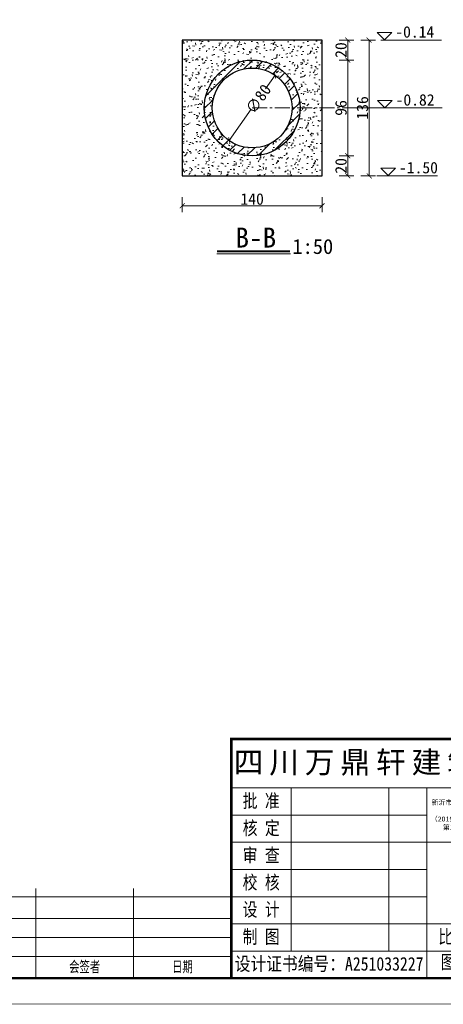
# Model space of a CAD drawing. Extents: x 36231 to 595326, y 3059 to 3871788.
# Tile 46 of 143: x 584441 to 584526, y 3865728 to 3865926. Entities that reach past the tile are written whole.
import ezdxf

# ---------------------------------------------------------------- set-up
doc = ezdxf.new("R2010")
doc.units = 0
doc.header["$PDMODE"] = 32
doc.header["$PDSIZE"] = 0.2
doc.linetypes.add('CENTER2', pattern=[1.125, 0.75, -0.125, 0.125, -0.125])
doc.layers.get('0').update_dxf_attribs({"linetype": 'CONTINUOUS'})
doc.layers.get('Defpoints').update_dxf_attribs({"linetype": 'CONTINUOUS'})
for name, color, linetype, lineweight in [('0.09标注线', 3, 'CONTINUOUS', 9), ('0.13填充', 8, 'CONTINUOUS', 9), ('0.13文字', 3, 'CONTINUOUS', 13), ('000粗线', 7, 'CONTINUOUS', 40), ('图框１', 5, 'CONTINUOUS', 60), ('文字', 7, 'CONTINUOUS', 15), ('文字层', 7, 'CONTINUOUS', 15), ('细实线', 3, 'CONTINUOUS', 20), ('细线', 7, 'CONTINUOUS', 15)]:
    doc.layers.add(name, color=color, linetype=linetype, lineweight=lineweight)
doc.styles.add('-仿宋_GB2312', font='仿宋_GB2312_0.ttf')
doc.styles.get("Standard").update_dxf_attribs({"font": 'rs.shx', "bigfont": 'hztxt.shx'})
doc.dimstyles.get("Standard").update_dxf_attribs({"dimtxt": 0.18, "dimasz": 0.18, "dimexe": 0.18, "dimexo": 0.0625, "dimgap": 0.09, "dimtad": 0, "dimtih": 1, "dimtoh": 1, "dimdec": 0, "dimlfac": 2, "dimzin": 0, "dimdsep": 46, "dimtxsty": 'Standard', "dimcen": 0.09, "dimadec": 0, "dimazin": 0, "dimtfac": 1, "dimtdec": 0, "dimtofl": 0, "dimtmove": 0, "dimatfit": 3, "dimfxl": 1, "dimtolj": 1, "dimtzin": 0, "dimarcsym": 0})
pattern_1 = [(50, (32.6596, 381.7794), (3.64369338, -0.3187817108), [0.381, -4.191]), (355, (32.6596, 381.7794), (-0.7048565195, 3.8211328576), [0.3048, -3.3528]), (100.451, (32.9632, 381.753), (2.9388500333, 3.5023337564), [0.3238, -3.5618]), (46.1842, (32.6596, 382.7954), (5.421580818, -0.8408465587), [0.5715, -6.2865]), (96.6356, (33.1114, 382.7253), (4.748084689, 4.948511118), [0.4857, -5.3427]), (351.184, (32.6596, 382.7954), (4.748092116, 4.948502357), [0.4572, -5.0292]), (21, (33.1676, 382.5414), (3.0322975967, -2.0453103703), [0.381, -4.191]), (326, (33.1676, 382.5414), (1.236040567, 3.6837593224), [0.3048, -3.3528]), (71.4514, (33.4203, 382.371), (4.2683298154, 1.6384571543), [0.3238, -3.5618]), (37.5, (32.6596, 381.7794), (0.061772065, 1.69110077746), [0, -3.31216, 0, -3.4036, 0, -3.3655]), (7.5, (32.6596, 381.7794), (1.3363932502, 2.0036114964), [0, -1.94056, 0, -3.23596, 0, -1.2827]), (327.5, (31.5268, 381.7794), (2.71181190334, -0.11457487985), [0, -1.27, 0, -3.9624, 0, -5.2578]), (317.5, (31.0188, 381.7794), (2.9625836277, 0.5085298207), [0, -1.651, 0, -2.63144, 0, -3.7338])]

# ---------------------------------------------------------------- blocks, each defined once
blk = doc.blocks.new('eesz')
at = {"layer": '图框１', "color": 7, "const_width": 0.467}
blk.add_lwpolyline([(25244.47, -497.6), (25244.47, -1980.56), (27344.47, -1980.56), (27344.47, -497.6)], close=True, dxfattribs=at)
blk.add_lwpolyline([(25244.47, -497.6), (25244.47, -1980.56), (27344.47, -1980.56), (27344.47, -497.6)], close=True, dxfattribs=at)
at = {"layer": '图框１', "color": 5, "const_width": 0.467}
blk.add_lwpolyline([(25244.47, -497.6), (25244.47, -1980.56), (27344.47, -1980.56), (27344.47, -497.6)], close=True, dxfattribs=at)
at = {"layer": '图框１', "color": 7}
blk.add_lwpolyline([(25322.25, -518.34, 3.11, 3.11, 0), (27318.55, -518.34, 2.59, 2.59, 0), (27318.55, -1954.64, 2.59, 2.59, 0), (25322.25, -1954.64, 2.59, 2.59, 0)], format="xyseb", close=True, dxfattribs=at)
blk.add_lwpolyline([(25322.25, -518.34, 3.11, 3.11, 0), (27318.55, -518.34, 2.59, 2.59, 0), (27318.55, -1954.64, 2.59, 2.59, 0), (25322.25, -1954.64, 2.59, 2.59, 0)], format="xyseb", close=True, dxfattribs=at)
at = {"layer": '图框１', "color": 5}
blk.add_lwpolyline([(25322.25, -518.34, 3.11, 3.11, 0), (27318.55, -518.34, 2.59, 2.59, 0), (27318.55, -1954.64, 2.59, 2.59, 0), (25322.25, -1954.64, 2.59, 2.59, 0)], format="xyseb", close=True, dxfattribs=at)
at = {"layer": '细线', "color": 7}
for p, q in [((26850.33, -1715.08), (27318.55, -1715.08)), ((26850.33, -1764.08), (27318.55, -1764.08)), ((26910.21, -1764.08), (26910.21, -1927.41)), ((27008.21, -1764.08), (27008.21, -1927.41)), ((27046.33, -1764.08), (27046.33, -1954.64)), ((26850.33, -1791.3), (27046.33, -1791.3)), ((26850.33, -1818.52), (27318.55, -1818.52)), ((26850.33, -1845.75), (27046.33, -1845.75)), ((26556.33, -1872.97), (26850.33, -1872.97)), ((26654.33, -1864.8), (26654.33, -1954.64)), ((26752.33, -1864.8), (26752.33, -1954.64)), ((26850.33, -1872.97), (27046.33, -1872.97)), ((26556.33, -1894.75), (26850.33, -1894.75)), ((26850.33, -1900.19), (27318.55, -1900.19)), ((26556.33, -1913.8), (26850.33, -1913.8)), ((26556.33, -1932.86), (26850.33, -1932.86)), ((26850.33, -1927.41), (27318.55, -1927.41))]:
    blk.add_line(p, q, dxfattribs=at)
at = {"layer": '细线', "color": 7, "const_width": 2.72}
blk.add_lwpolyline([(27318.55, -1715.08), (26850.33, -1715.08), (26850.33, -1954.64)], dxfattribs=at)
at = {"layer": '文字', "color": 7, "line_spacing_factor": 0.5, "style": '-仿宋_GB2312'}
for s, insert, char_height, width, attachment_point in [('{\\fSimSun|b0|i0|c134|p2;\\T1.2;\\C256;四川万鼎轩建筑设计有限公司}', (27084.44, -1739.58), 21.7778, 468.2222, 5), ('{\\W0.8;批 准}', (26880.27, -1777.69), 13.6111, 59.8889, 5), ('{\\W0.8;核 定}', (26880.27, -1804.91), 13.6111, 59.8889, 5), ('{\\W0.8;审 查}', (26880.27, -1832.14), 13.6111, 59.8889, 5), ('{\\W0.8;校 核}', (26880.27, -1859.36), 13.6111, 59.8889, 5), ('{\\W0.8;设 计}', (26880.27, -1886.58), 13.6111, 59.8889, 5), ('{\\W0.8;制 图}', (26880.27, -1913.8), 13.6111, 59.8889, 5), ('{\\W0.8;比 例}', (27076.27, -1913.8), 13.6111, 59.8889, 5), ('{\\W0.85;设计证书编号：A251033227}', (26948.33, -1941.02), 13.6111, 196, 5), ('{\\W0.8;图 号}', (27060.1, -1931.66), 13.6111, 54.5077, 1), ('{\\W0.7;会签者}', (26703.33, -1943.75), 10.8889, 98, 5), ('{\\W0.7;日期}', (26801.33, -1943.75), 10.889, 98, 5)]:
    blk.add_mtext(s, dxfattribs=dict(at, insert=insert, char_height=char_height, width=width, attachment_point=attachment_point))
at = {"layer": '文字', "color": 7, "insert": (27125.27, -1791.3), "char_height": 5, "width": 157.8889, "attachment_point": 5, "style": '-仿宋_GB2312'}
blk.add_mtext('新沂市2019年度农业水价综合改革计量设施配套\\P和农田水利工程维修养护项目\\P（2019年第二批省级以上水利发展资金和2018年\\P第二批省级以上水利发展资金剩余资金）', dxfattribs=at)
blk = doc.blocks.new('_ARCHTICK')
at = {"color": 0, "linetype": 'ByBlock', "const_width": 0.15}
blk.add_lwpolyline([(-0.5, -0.5), (0.5, 0.5)], dxfattribs=at)
blk = doc.blocks.new('*D1989')
at = {"layer": '0.13文字', "color": 0, "lineweight": 9}
for p, q in [((584473.95, 3865889.95), (584473.95, 3865887)), ((584501.95, 3865889.95), (584501.95, 3865887)), ((584501.95, 3865888.25), (584473.95, 3865888.25))]:
    blk.add_line(p, q, dxfattribs=at)
at = {"layer": 'Defpoints', "color": 0, "lineweight": 13}
for p in [(584473.95, 3865921.46), (584501.95, 3865921.46), (584473.95, 3865888.25)]:
    blk.add_point(p, dxfattribs=at)
at = {"layer": '0.13文字', "color": 0, "lineweight": 9, "rotation": 180}
blk.add_blockref('_ARCHTICK', (584473.95, 3865888.25), dxfattribs=at)
at = {"layer": '0.13文字', "color": 0, "lineweight": 9}
blk.add_blockref('_ARCHTICK', (584501.95, 3865888.25), dxfattribs=at)
at = {"layer": '0.13文字', "color": 0, "lineweight": 13, "insert": (584487.95, 3865889.6), "char_height": 2.3, "attachment_point": 5, "style": '-仿宋_GB2312'}
blk.add_mtext('\\A1;140', dxfattribs=at)
blk = doc.blocks.new('*D1990')
at = {"layer": '0.13文字', "color": 0, "lineweight": 9}
for p, q in [((584509.71, 3865921.46), (584512.66, 3865921.46)), ((584511.41, 3865921.46), (584511.41, 3865894.26)), ((584509.71, 3865894.26), (584512.66, 3865894.26))]:
    blk.add_line(p, q, dxfattribs=at)
at = {"layer": 'Defpoints', "color": 0, "lineweight": 13}
for p in [(584501.95, 3865921.46), (584501.95, 3865894.26), (584511.41, 3865894.26)]:
    blk.add_point(p, dxfattribs=at)
at = {"layer": '0.13文字', "color": 0, "lineweight": 9}
for p, rotation in [((584511.41, 3865921.46), 90), ((584511.41, 3865894.26), 270)]:
    blk.add_blockref('_ARCHTICK', p, dxfattribs=dict(at, rotation=rotation))
at = {"layer": '0.13文字', "color": 0, "lineweight": 13, "insert": (584510.06, 3865907.86), "char_height": 2.3, "attachment_point": 5, "rotation": 90, "style": '-仿宋_GB2312'}
blk.add_mtext('\\A1;136', dxfattribs=at)
blk = doc.blocks.new('*D1991')
at = {"layer": '0.13文字', "color": 0, "lineweight": 9}
for p, q in [((584492.54, 3865914.42), (584490.64, 3865911.71)), ((584483.37, 3865901.31), (584487.77, 3865907.61))]:
    blk.add_line(p, q, dxfattribs=at)
at = {"layer": 'Defpoints', "color": 0, "lineweight": 13}
for p in [(584492.54, 3865914.42), (584483.37, 3865901.31)]:
    blk.add_point(p, dxfattribs=at)
at = {"layer": '0.13文字', "color": 0, "lineweight": 9}
for p, rotation in [((584492.54, 3865914.42), 55.0418568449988), ((584483.37, 3865901.31), 235.0418568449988)]:
    blk.add_blockref('_ARCHTICK', p, dxfattribs=dict(at, rotation=rotation))
at = {"layer": '0.13文字', "color": 0, "lineweight": 13, "insert": (584489.21, 3865909.66), "char_height": 2.3, "attachment_point": 5, "rotation": 55.0419, "style": '-仿宋_GB2312'}
blk.add_mtext('\\A1;∅80', dxfattribs=at)
blk = doc.blocks.new('*D1992')
at = {"layer": '0.13文字', "color": 0, "lineweight": 9}
for p, q in [((584505.41, 3865898.26), (584508.36, 3865898.26)), ((584507.11, 3865898.26), (584507.11, 3865894.26)), ((584505.41, 3865894.26), (584508.36, 3865894.26))]:
    blk.add_line(p, q, dxfattribs=at)
at = {"layer": 'Defpoints', "color": 0, "lineweight": 13}
for p in [(584487.95, 3865898.26), (584487.95, 3865894.26), (584507.11, 3865894.26)]:
    blk.add_point(p, dxfattribs=at)
at = {"layer": '0.13文字', "color": 0, "lineweight": 9}
for p, rotation in [((584507.11, 3865898.26), 90), ((584507.11, 3865894.26), 270)]:
    blk.add_blockref('_ARCHTICK', p, dxfattribs=dict(at, rotation=rotation))
at = {"layer": '0.13文字', "color": 0, "lineweight": 13, "insert": (584505.76, 3865896.26), "char_height": 2.3, "attachment_point": 5, "rotation": 90, "style": '-仿宋_GB2312'}
blk.add_mtext('\\A1;20', dxfattribs=at)
blk = doc.blocks.new('*D1994')
at = {"layer": '0.13文字', "color": 0, "lineweight": 9}
for p, q in [((584505.41, 3865921.46), (584508.36, 3865921.46)), ((584507.11, 3865921.46), (584507.11, 3865917.46)), ((584505.41, 3865917.46), (584508.36, 3865917.46))]:
    blk.add_line(p, q, dxfattribs=at)
at = {"layer": 'Defpoints', "color": 0, "lineweight": 13}
for p in [(584501.95, 3865921.46), (584487.95, 3865917.46), (584507.11, 3865917.46)]:
    blk.add_point(p, dxfattribs=at)
at = {"layer": '0.13文字', "color": 0, "lineweight": 9}
for p, rotation in [((584507.11, 3865921.46), 90), ((584507.11, 3865917.46), 270)]:
    blk.add_blockref('_ARCHTICK', p, dxfattribs=dict(at, rotation=rotation))
at = {"layer": '0.13文字', "color": 0, "lineweight": 13, "insert": (584505.76, 3865919.46), "char_height": 2.3, "attachment_point": 5, "rotation": 90, "style": '-仿宋_GB2312'}
blk.add_mtext('\\A1;20', dxfattribs=at)

msp = doc.modelspace()

# ---------------------------------------------------------------- hatches: boundary and pattern name
at = {"layer": '0.09标注线', "lineweight": 13}
h = msp.add_hatch(dxfattribs=at)
h.set_pattern_fill('AR-CONC', color=256, scale=0.02, style=0)
h.set_pattern_definition(pattern_1)
h.paths.add_polyline_path([(584487.95, 3865917.46), (584487.95, 3865921.46), (584473.95, 3865921.46), (584473.95, 3865894.26), (584483.95, 3865894.26), (584487.95, 3865894.26), (584487.95, 3865898.26, -0.414214), (584478.35, 3865907.86, -0.414214)])
h.paths.add_polyline_path([(584487.95, 3865921.46), (584487.95, 3865917.46, -0.414214), (584497.55, 3865907.86, -0.414214), (584487.95, 3865898.26), (584487.95, 3865894.26), (584493.95, 3865894.26), (584501.95, 3865894.26), (584501.95, 3865914.26), (584501.95, 3865920.26), (584501.95, 3865921.46)])
h = msp.add_hatch(dxfattribs=at)
h.set_pattern_fill('AR-CONC', color=256, scale=0.02, style=0)
h.set_pattern_definition(pattern_1)
h.paths.add_polyline_path([(584478.35, 3865907.86, 0.414214), (584487.95, 3865898.26), (584487.95, 3865899.86, -0.414214), (584479.95, 3865907.86, -0.414214), (584487.95, 3865915.86), (584487.95, 3865917.46, 0.414214)])
h.paths.add_polyline_path([(584495.95, 3865907.86, -0.414214), (584487.95, 3865899.86), (584487.95, 3865898.26, 0.414214), (584497.55, 3865907.86, 0.414214), (584487.95, 3865917.46), (584487.95, 3865915.86, -0.414214)])
at = {"layer": '0.13文字', "linetype": 'Continuous', "lineweight": 13}
h = msp.add_hatch(dxfattribs=at)
h.set_pattern_fill('ANSI31', color=256, scale=0.5, style=0)
h.set_pattern_definition([(45, (32.6596, 381.7794), (-1.12253201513, 1.12253201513), [])])
h.paths.add_polyline_path([(584479.95, 3865907.86, -0.414214), (584487.95, 3865915.86), (584487.95, 3865917.46, 0.414214), (584478.35, 3865907.86, 0.414214), (584487.95, 3865898.26), (584487.95, 3865899.86, -0.414214)])
h.paths.add_polyline_path([(584495.95, 3865907.86, -0.414214), (584487.95, 3865899.86), (584487.95, 3865898.26, 0.414214), (584497.55, 3865907.86, 0.414214), (584487.95, 3865917.46), (584487.95, 3865915.86, -0.414214)])

# ---------------------------------------------------------------- linework, layer by layer
at = {"layer": '0.09标注线', "color": 7}
for p, q in [((584513.01, 3865922.96), (584515.94, 3865922.96)), ((584513.01, 3865922.96), (584514.47, 3865921.49)), ((584514.47, 3865921.49), (584515.94, 3865922.96)), ((584513.75, 3865921.46), (584525.91, 3865921.46)), ((584513.06, 3865909.33), (584516, 3865909.33)), ((584513.06, 3865909.33), (584514.53, 3865907.86)), ((584514.53, 3865907.86), (584516, 3865909.33)), ((584506.5, 3865907.86), (584526.04, 3865907.86)), ((584513.74, 3865895.76), (584516.68, 3865895.76)), ((584513.74, 3865895.76), (584515.21, 3865894.29)), ((584515.21, 3865894.29), (584516.68, 3865895.76)), ((584512.94, 3865894.26), (584525.11, 3865894.26))]:
    msp.add_line(p, q, dxfattribs=at)
at = {"layer": '0.13填充', "color": 7, "lineweight": 40, "ltscale": 0.005}
msp.add_line((584480.94, 3865879.14), (584495.48, 3865879.14), dxfattribs=at)
at = {"layer": '0.13填充', "color": 7, "ltscale": 0.005}
msp.add_line((584480.89, 3865878.61), (584495.62, 3865878.61), dxfattribs=at)
at = {"layer": '000粗线', "lineweight": 30}
for p, q in [((584501.95, 3865921.46), (584473.95, 3865921.46)), ((584473.95, 3865921.46), (584473.95, 3865894.26)), ((584501.95, 3865920.26), (584501.95, 3865921.46)), ((584501.95, 3865914.26), (584501.95, 3865920.26)), ((584501.95, 3865894.26), (584501.95, 3865914.26)), ((584473.95, 3865894.26), (584483.95, 3865894.26)), ((584483.95, 3865894.26), (584493.95, 3865894.26)), ((584493.95, 3865894.26), (584501.95, 3865894.26))]:
    msp.add_line(p, q, dxfattribs=at)
for radius in [9.6, 8]:
    msp.add_circle((584487.95, 3865907.86), radius, dxfattribs=at)
at = {"layer": '细实线', "color": 6, "linetype": 'CENTER2', "lineweight": 13, "ltscale": 4}
msp.add_line((584487.97, 3865907.86), (584518.94, 3865907.86), dxfattribs=at)

# ---------------------------------------------------------------- block references
at = {"layer": '文字层', "xscale": 0.1999999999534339, "yscale": 0.2000000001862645, "zscale": 0.2}
msp.add_blockref('eesz', (579113.71, 3866124.4), dxfattribs=at)

# ---------------------------------------------------------------- texts
at = {"layer": '0.09标注线', "color": 7, "char_height": 2.296, "width": 15.6808, "attachment_point": 1, "style": '-仿宋_GB2312'}
for s, insert in [('-0.14', (584516.64, 3865924.25)), ('-0.82', (584516.7, 3865910.62)), ('-1.50', (584517.38, 3865897.05))]:
    msp.add_mtext(s, dxfattribs=dict(at, insert=insert))
at = {"layer": '文字', "color": 7, "attachment_point": 1, "style": '-仿宋_GB2312'}
for s, insert, char_height, width in [('B-B', (584484.6, 3865883.88), 4, 38.0137), ('1:50', (584496.03, 3865881.6), 3, 10.2895)]:
    msp.add_mtext(s, dxfattribs=dict(at, insert=insert, char_height=char_height, width=width))

# ---------------------------------------------------------------- dimensions: what is measured, and where the dimension line sits
at = {"layer": '0.13文字', "lineweight": 13}
dim = msp.add_linear_dim(base=(584473.95, 3865888.25), p1=(584501.95, 3865921.46), p2=(584473.95, 3865921.46), dimstyle='Standard', override={"dimtxt": 2.3, "dimasz": 1, "dimexe": 1.25, "dimexo": 1.5, "dimgap": 0.2, "dimtad": 1, "dimtih": 0, "dimtoh": 0, "dimlfac": 5, "dimtxsty": '-仿宋_GB2312', "dimblk": 'ARCHTICK', "dimtix": 1, "dimtofl": 1, "dimtmove": 2, "dimfxl": 1.7, "dimfxlon": 1, "dimlwd": 9, "dimlwe": 9}, dxfattribs=at)
dim.commit()
dim.dimension.update_dxf_attribs({"geometry": '*D1989', "text_midpoint": (584487.95, 3865889.6)})
for base, p1, p2, picture, middle in [((584507.11, 3865917.46), (584501.95, 3865921.46), (584487.95, 3865917.46), '*D1994', (584505.76, 3865919.46)), ((584511.41, 3865894.26), (584501.95, 3865921.46), (584501.95, 3865894.26), '*D1990', (584510.06, 3865907.86)), ((584507.11, 3865894.26), (584487.95, 3865898.26), (584487.95, 3865894.26), '*D1992', (584505.76, 3865896.26))]:
    dim = msp.add_linear_dim(base=base, p1=p1, p2=p2, angle=90, dimstyle='Standard', override={"dimtxt": 2.3, "dimasz": 1, "dimexe": 1.25, "dimexo": 1.5, "dimgap": 0.2, "dimtad": 1, "dimtih": 0, "dimtoh": 0, "dimlfac": 5, "dimtxsty": '-仿宋_GB2312', "dimblk": 'ARCHTICK', "dimtix": 1, "dimtofl": 1, "dimtmove": 2, "dimfxl": 1.7, "dimfxlon": 1, "dimlwd": 9, "dimlwe": 9}, dxfattribs=at)
    dim.commit()
    dim.dimension.update_dxf_attribs({"geometry": picture, "text_midpoint": middle})
msp.add_linear_dim(base=(584507.11, 3865917.46), p1=(584487.95, 3865898.26), p2=(584487.95, 3865917.46), angle=90, dimstyle='Standard', override={"dimtxt": 2.3, "dimasz": 1, "dimexe": 1.25, "dimexo": 1.5, "dimgap": 0.2, "dimtad": 1, "dimtih": 0, "dimtoh": 0, "dimlfac": 5, "dimtxsty": '-仿宋_GB2312', "dimblk": 'ARCHTICK', "dimtix": 1, "dimtofl": 1, "dimtmove": 2, "dimfxl": 1.7, "dimfxlon": 1, "dimlwd": 9, "dimlwe": 9}, dxfattribs=at).render()
dim = msp.add_diameter_dim_2p(p1=(584483.37, 3865901.31), p2=(584492.54, 3865914.42), dimstyle='Standard', override={"dimtxt": 2.3, "dimasz": 1, "dimexe": 1.25, "dimexo": 1.5, "dimgap": 0.2, "dimtad": 1, "dimtih": 0, "dimtoh": 0, "dimlfac": 5, "dimtxsty": '-仿宋_GB2312', "dimblk": 'ARCHTICK', "dimtix": 1, "dimtofl": 1, "dimtmove": 2, "dimfxl": 1.7, "dimfxlon": 1, "dimlwd": 9, "dimlwe": 9}, dxfattribs=at)
dim.commit()
dim.dimension.update_dxf_attribs({"geometry": '*D1991', "text_midpoint": (584489.21, 3865909.66), "dimtype": 163})

doc.saveas('drawing.dxf')
